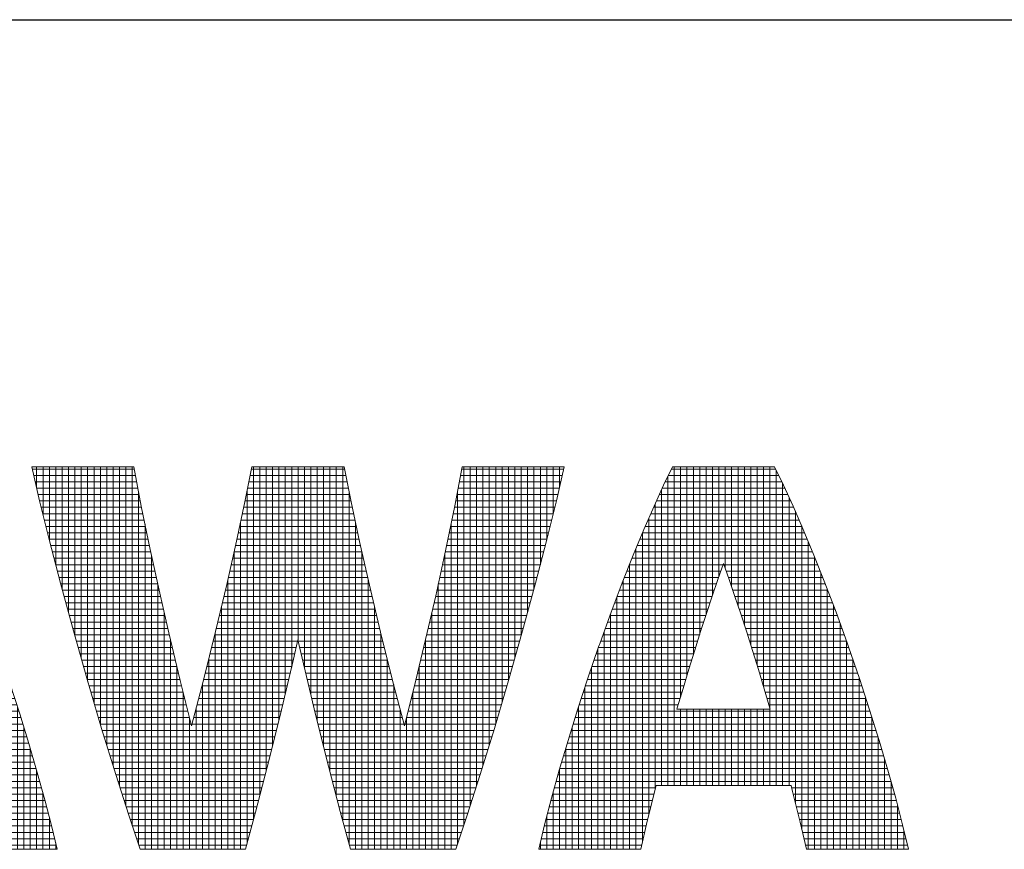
# Model space of a CAD drawing. Header units: millimetres. Extents: x 0 to 1300, y 0 to 891.
# Tile 4 of 141: x 532 to 578, y 51 to 90. Entities that reach past the tile are written whole.
import ezdxf

# ---------------------------------------------------------------- set-up
doc = ezdxf.new("R2010")
doc.units = ezdxf.units.MM
doc.header["$LTSCALE"] = 0.547069
doc.layers.add('NoLayerName_001', color=7, linetype='Continuous')

# ---------------------------------------------------------------- blocks, each defined once
blk = doc.blocks.new('*X152')
at = {"color": 2, "linetype": 'Continuous', "lineweight": 13}
for p, q in [((0, 5.966), (1.599, 5.966)), ((0.068, 5.672), (0.068, 6)), ((0.168, 5.253), (0.168, 6)), ((0.268, 4.847), (0.268, 6)), ((0.368, 4.461), (0.368, 6)), ((0.468, 4.079), (0.468, 6)), ((0.568, 3.711), (0.568, 6)), ((0.668, 3.346), (0.668, 6)), ((0.768, 2.993), (0.768, 6)), ((0.868, 2.64), (0.868, 6)), ((0.968, 2.301), (0.968, 6)), ((1.068, 1.961), (1.068, 6)), ((1.168, 1.633), (1.168, 6)), ((1.268, 1.307), (1.268, 6)), ((1.368, 0.989), (1.368, 6)), ((1.468, 0.676), (1.468, 6)), ((1.568, 0.371), (1.568, 6)), ((3.435, 5.966), (4.899, 5.966)), ((3.468, 0.46), (3.468, 6)), ((3.568, 0.838), (3.568, 6)), ((3.668, 1.222), (3.668, 6)), ((3.768, 1.621), (3.768, 6)), ((3.868, 2.023), (3.868, 6)), ((3.968, 2.44), (3.968, 6)), ((4.068, 2.859), (4.068, 6)), ((4.168, 3.281), (4.168, 6)), ((4.268, 2.853), (4.268, 6)), ((4.368, 2.433), (4.368, 6)), ((4.468, 2.017), (4.468, 6)), ((4.568, 1.615), (4.568, 6)), ((4.668, 1.217), (4.668, 6)), ((4.768, 0.833), (4.768, 6)), ((4.868, 0.455), (4.868, 6)), ((6.736, 5.966), (8.334, 5.966)), ((6.768, 0.376), (6.768, 6)), ((6.868, 0.681), (6.868, 6)), ((6.968, 0.993), (6.968, 6)), ((7.068, 1.311), (7.068, 6)), ((7.168, 1.637), (7.168, 6)), ((7.268, 1.966), (7.268, 6)), ((7.368, 2.305), (7.368, 6)), ((7.468, 2.645), (7.468, 6)), ((7.568, 2.998), (7.568, 6)), ((7.668, 3.351), (7.668, 6)), ((7.768, 3.716), (7.768, 6)), ((7.868, 4.084), (7.868, 6)), ((7.968, 4.466), (7.968, 6)), ((8.068, 4.852), (8.068, 6)), ((8.168, 5.259), (8.168, 6)), ((8.268, 5.679), (8.268, 6)), ((0.023, 5.866), (1.618, 5.866)), ((0.046, 5.766), (1.637, 5.766)), ((3.396, 5.766), (4.938, 5.766)), ((3.416, 5.866), (4.918, 5.866)), ((6.697, 5.766), (8.288, 5.766)), ((6.716, 5.866), (8.311, 5.866)), ((0.069, 5.666), (1.656, 5.666)), ((0.092, 5.566), (1.675, 5.566)), ((1.668, 0.073), (1.668, 5.605)), ((3.357, 5.566), (4.978, 5.566)), ((3.368, 0.095), (3.368, 5.623)), ((3.376, 5.666), (4.958, 5.666)), ((4.968, 0.089), (4.968, 5.616)), ((6.659, 5.566), (8.242, 5.566)), ((6.668, 0.077), (6.668, 5.612)), ((6.678, 5.666), (8.265, 5.666)), ((0.115, 5.466), (1.694, 5.466)), ((3.337, 5.466), (4.997, 5.466)), ((6.64, 5.466), (8.219, 5.466)), ((0.14, 5.366), (1.714, 5.366)), ((0.164, 5.266), (1.734, 5.266)), ((3.295, 5.266), (5.04, 5.266)), ((3.316, 5.366), (5.018, 5.366)), ((6.6, 5.266), (8.17, 5.266)), ((6.62, 5.366), (8.194, 5.366)), ((0.189, 5.166), (1.755, 5.166)), ((1.768, 0), (1.768, 5.103)), ((3.268, 0), (3.268, 5.14)), ((3.273, 5.166), (5.061, 5.166)), ((5.068, 0), (5.068, 5.133)), ((6.568, 0), (6.568, 5.109)), ((6.579, 5.166), (8.145, 5.166)), ((0.214, 5.066), (1.775, 5.066)), ((0.238, 4.966), (1.796, 4.966)), ((3.231, 4.966), (5.103, 4.966)), ((3.252, 5.066), (5.082, 5.066)), ((6.538, 4.966), (8.096, 4.966)), ((6.559, 5.066), (8.121, 5.066)), ((0.263, 4.866), (1.816, 4.866)), ((3.21, 4.866), (5.124, 4.866)), ((6.518, 4.866), (8.071, 4.866)), ((0.289, 4.766), (1.837, 4.766)), ((0.314, 4.666), (1.858, 4.666)), ((3.165, 4.666), (5.169, 4.666)), ((3.168, 0), (3.168, 4.678)), ((3.188, 4.766), (5.146, 4.766)), ((5.168, 0), (5.168, 4.672)), ((6.476, 4.666), (8.02, 4.666)), ((6.497, 4.766), (8.046, 4.766)), ((0.34, 4.566), (1.879, 4.566)), ((1.868, 0), (1.868, 4.62)), ((3.143, 4.566), (5.192, 4.566)), ((6.455, 4.566), (7.994, 4.566)), ((6.468, 0), (6.468, 4.627)), ((0.366, 4.466), (1.901, 4.466)), ((0.392, 4.366), (1.923, 4.366)), ((3.098, 4.366), (5.237, 4.366)), ((3.12, 4.466), (5.214, 4.466)), ((6.411, 4.366), (7.942, 4.366)), ((6.433, 4.466), (7.968, 4.466)), ((0.418, 4.266), (1.945, 4.266)), ((3.068, 0), (3.068, 4.234)), ((3.075, 4.266), (5.259, 4.266)), ((5.268, 0), (5.268, 4.228)), ((6.389, 4.266), (7.916, 4.266)), ((0.444, 4.166), (1.967, 4.166)), ((0.471, 4.066), (1.988, 4.066)), ((1.968, 0), (1.968, 4.161)), ((3.029, 4.066), (5.305, 4.066)), ((3.053, 4.166), (5.282, 4.166)), ((6.346, 4.066), (7.863, 4.066)), ((6.368, 0), (6.368, 4.167)), ((6.368, 4.166), (7.89, 4.166)), ((0.498, 3.966), (2.01, 3.966)), ((0.526, 3.866), (2.033, 3.866)), ((2.982, 3.866), (5.353, 3.866)), ((3.005, 3.966), (5.329, 3.966)), ((6.301, 3.866), (7.809, 3.866)), ((6.324, 3.966), (7.836, 3.966)), ((0.553, 3.766), (2.056, 3.766)), ((2.068, 0), (2.068, 3.714)), ((2.958, 3.766), (5.376, 3.766)), ((2.968, 0), (2.968, 3.808)), ((5.368, 0), (5.368, 3.803)), ((6.268, 0), (6.268, 3.72)), ((6.278, 3.766), (7.781, 3.766)), ((0.58, 3.666), (2.079, 3.666)), ((0.607, 3.566), (2.101, 3.566)), ((2.91, 3.566), (5.424, 3.566)), ((2.934, 3.666), (5.4, 3.666)), ((6.233, 3.566), (7.727, 3.566)), ((6.256, 3.666), (7.754, 3.666)), ((0.634, 3.466), (2.124, 3.466)), ((2.887, 3.466), (5.448, 3.466)), ((6.21, 3.466), (7.7, 3.466)), ((0.662, 3.366), (2.147, 3.366)), ((0.69, 3.266), (2.171, 3.266)), ((2.168, 0), (2.168, 3.281)), ((2.837, 3.266), (4.163, 3.266)), ((2.862, 3.366), (5.472, 3.366)), ((2.868, 0), (2.868, 3.389)), ((4.171, 3.266), (5.497, 3.266)), ((5.468, 0), (5.468, 3.384)), ((6.163, 3.266), (7.644, 3.266)), ((6.168, 0), (6.168, 3.287)), ((6.187, 3.366), (7.672, 3.366)), ((0.719, 3.166), (2.195, 3.166)), ((2.812, 3.166), (4.14, 3.166)), ((4.194, 3.166), (5.522, 3.166)), ((6.139, 3.166), (7.616, 3.166)), ((0.747, 3.066), (2.219, 3.066)), ((0.775, 2.966), (2.243, 2.966)), ((2.762, 2.966), (4.093, 2.966)), ((2.768, 0), (2.768, 2.988)), ((2.787, 3.066), (4.116, 3.066)), ((4.218, 3.066), (5.547, 3.066)), ((4.241, 2.966), (5.572, 2.966)), ((5.568, 0), (5.568, 2.983)), ((6.091, 2.966), (7.559, 2.966)), ((6.115, 3.066), (7.587, 3.066)), ((0.804, 2.866), (2.267, 2.866)), ((2.268, 0), (2.268, 2.863)), ((2.737, 2.866), (4.069, 2.866)), ((4.265, 2.866), (5.597, 2.866)), ((6.067, 2.866), (7.531, 2.866)), ((6.068, 0), (6.068, 2.869)), ((0.832, 2.766), (2.291, 2.766)), ((0.86, 2.666), (2.315, 2.666)), ((2.688, 2.666), (4.022, 2.666)), ((2.712, 2.766), (4.046, 2.766)), ((4.288, 2.766), (5.622, 2.766)), ((4.312, 2.666), (5.647, 2.666)), ((6.019, 2.666), (7.474, 2.666)), ((6.043, 2.766), (7.502, 2.766)), ((0.889, 2.566), (2.34, 2.566)), ((2.662, 2.566), (3.998, 2.566)), ((2.668, 0), (2.668, 2.59)), ((4.336, 2.566), (5.673, 2.566)), ((5.668, 0), (5.668, 2.585)), ((5.994, 2.566), (7.445, 2.566)), ((0.919, 2.466), (2.365, 2.466)), ((0.948, 2.366), (2.39, 2.366)), ((2.368, 0), (2.368, 2.455)), ((2.609, 2.366), (3.95, 2.366)), ((2.635, 2.466), (3.974, 2.466)), ((4.36, 2.466), (5.699, 2.466)), ((4.384, 2.366), (5.725, 2.366)), ((5.944, 2.366), (7.386, 2.366)), ((5.968, 0), (5.968, 2.46)), ((5.969, 2.466), (7.415, 2.466)), ((0.978, 2.266), (2.415, 2.266)), ((1.007, 2.166), (2.44, 2.166)), ((2.557, 2.166), (3.903, 2.166)), ((2.568, 0), (2.568, 2.207)), ((2.583, 2.266), (3.927, 2.266)), ((4.407, 2.266), (5.751, 2.266)), ((4.431, 2.166), (5.777, 2.166)), ((5.768, 0), (5.768, 2.202)), ((5.894, 2.166), (7.327, 2.166)), ((5.919, 2.266), (7.356, 2.266)), ((1.037, 2.066), (2.466, 2.066)), ((2.468, 0), (2.468, 2.058)), ((2.531, 2.066), (3.879, 2.066)), ((4.456, 2.066), (5.803, 2.066)), ((5.868, 0), (5.868, 2.062)), ((5.869, 2.066), (7.297, 2.066)), ((1.066, 1.966), (2.491, 1.966)), ((1.096, 1.866), (3.829, 1.866)), ((2.505, 1.966), (3.854, 1.966)), ((4.48, 1.966), (5.829, 1.966)), ((4.505, 1.866), (7.238, 1.866)), ((5.844, 1.966), (7.268, 1.966)), ((1.127, 1.766), (3.804, 1.766)), ((4.53, 1.766), (7.207, 1.766)), ((1.157, 1.666), (3.779, 1.666)), ((1.188, 1.566), (3.754, 1.566)), ((4.555, 1.666), (7.177, 1.666)), ((4.58, 1.566), (7.146, 1.566)), ((1.219, 1.466), (3.729, 1.466)), ((4.605, 1.466), (7.115, 1.466)), ((1.25, 1.366), (3.704, 1.366)), ((1.28, 1.266), (3.679, 1.266)), ((4.63, 1.366), (7.085, 1.366)), ((4.655, 1.266), (7.054, 1.266)), ((1.311, 1.166), (3.653, 1.166)), ((4.681, 1.166), (7.023, 1.166)), ((1.343, 1.066), (3.627, 1.066)), ((1.375, 0.966), (3.601, 0.966)), ((4.707, 1.066), (6.991, 1.066)), ((4.733, 0.966), (6.959, 0.966)), ((1.407, 0.866), (3.575, 0.866)), ((4.759, 0.866), (6.927, 0.866)), ((1.439, 0.766), (3.549, 0.766)), ((1.471, 0.666), (3.523, 0.666)), ((4.785, 0.766), (6.895, 0.766)), ((4.811, 0.666), (6.863, 0.666)), ((1.503, 0.566), (3.497, 0.566)), ((1.536, 0.466), (3.469, 0.466)), ((4.837, 0.566), (6.831, 0.566)), ((4.865, 0.466), (6.798, 0.466)), ((1.569, 0.366), (3.442, 0.366)), ((4.892, 0.366), (6.765, 0.366)), ((1.603, 0.266), (3.415, 0.266)), ((1.636, 0.166), (3.387, 0.166)), ((4.919, 0.266), (6.731, 0.266)), ((4.947, 0.166), (6.698, 0.166)), ((1.67, 0.066), (3.36, 0.066)), ((4.974, 0.066), (6.664, 0.066))]:
    blk.add_line(p, q, dxfattribs=at)
blk = doc.blocks.new('*X155')
at = {"color": 2, "linetype": 'Continuous', "lineweight": 13}
for p, q in [((1.936, 0.999), (1.936, 5.95)), ((1.944, 5.966), (3.577, 5.966)), ((2.036, 2.223), (2.036, 6)), ((2.136, 2.563), (2.136, 6)), ((2.236, 2.893), (2.236, 6)), ((2.336, 3.214), (2.336, 6)), ((2.436, 3.527), (2.436, 6)), ((2.536, 3.831), (2.536, 6)), ((2.636, 4.127), (2.636, 6)), ((2.736, 4.415), (2.736, 6)), ((2.836, 4.268), (2.836, 6)), ((2.936, 3.977), (2.936, 6)), ((3.036, 3.677), (3.036, 6)), ((3.136, 3.368), (3.136, 6)), ((3.236, 3.05), (3.236, 6)), ((3.336, 2.724), (3.336, 6)), ((3.436, 2.389), (3.436, 6)), ((3.536, 0.999), (3.536, 6)), ((1.836, 0.999), (1.836, 5.744)), ((1.847, 5.766), (3.674, 5.766)), ((1.895, 5.866), (3.625, 5.866)), ((3.636, 0.999), (3.636, 5.844)), ((1.754, 5.566), (3.767, 5.566)), ((1.8, 5.666), (3.721, 5.666)), ((3.736, 0.999), (3.736, 5.634)), ((1.708, 5.466), (3.813, 5.466)), ((1.736, 0.999), (1.736, 5.528)), ((3.836, 0.935), (3.836, 5.416)), ((1.619, 5.266), (3.902, 5.266)), ((1.636, 0.739), (1.636, 5.306)), ((1.662, 5.366), (3.858, 5.366)), ((1.575, 5.166), (3.946, 5.166)), ((3.936, 0.531), (3.936, 5.189)), ((1.489, 4.966), (4.032, 4.966)), ((1.531, 5.066), (3.989, 5.066)), ((1.536, 0.328), (1.536, 5.078)), ((4.036, 0.105), (4.036, 4.956)), ((1.436, 0), (1.436, 4.839)), ((1.447, 4.866), (4.073, 4.866)), ((1.364, 4.666), (4.157, 4.666)), ((1.405, 4.766), (4.115, 4.766)), ((4.136, 0), (4.136, 4.716)), ((1.324, 4.566), (4.197, 4.566)), ((1.336, 0), (1.336, 4.597)), ((1.236, 0), (1.236, 4.346)), ((1.244, 4.366), (2.719, 4.366)), ((1.284, 4.466), (2.754, 4.466)), ((2.766, 4.466), (4.236, 4.466)), ((2.801, 4.366), (4.276, 4.366)), ((4.236, 0), (4.236, 4.468)), ((1.204, 4.266), (2.684, 4.266)), ((2.836, 4.266), (4.316, 4.266)), ((4.336, 0), (4.336, 4.216)), ((1.128, 4.066), (2.615, 4.066)), ((1.136, 0), (1.136, 4.088)), ((1.166, 4.166), (2.649, 4.166)), ((2.871, 4.166), (4.355, 4.166)), ((2.905, 4.066), (4.393, 4.066)), ((1.051, 3.866), (2.548, 3.866)), ((1.09, 3.966), (2.581, 3.966)), ((2.939, 3.966), (4.431, 3.966)), ((2.973, 3.866), (4.469, 3.866)), ((4.436, 0), (4.436, 3.953)), ((1.014, 3.766), (2.514, 3.766)), ((1.036, 0), (1.036, 3.826)), ((3.006, 3.766), (4.507, 3.766)), ((0.936, 0), (0.936, 3.553)), ((0.941, 3.566), (2.449, 3.566)), ((0.977, 3.666), (2.481, 3.666)), ((3.039, 3.666), (4.543, 3.666)), ((3.072, 3.566), (4.579, 3.566)), ((4.536, 0), (4.536, 3.686)), ((0.905, 3.466), (2.416, 3.466)), ((3.104, 3.466), (4.616, 3.466)), ((4.636, 0), (4.636, 3.412)), ((0.832, 3.266), (2.352, 3.266)), ((0.836, 0), (0.836, 3.276)), ((0.868, 3.366), (2.384, 3.366)), ((3.136, 3.366), (4.652, 3.366)), ((3.168, 3.266), (4.688, 3.266)), ((0.797, 3.166), (2.321, 3.166)), ((3.2, 3.166), (4.723, 3.166)), ((4.736, 0), (4.736, 3.13)), ((0.728, 2.966), (2.259, 2.966)), ((0.736, 0), (0.736, 2.989)), ((0.762, 3.066), (2.29, 3.066)), ((3.231, 3.066), (4.758, 3.066)), ((3.262, 2.966), (4.792, 2.966)), ((0.694, 2.866), (2.228, 2.866)), ((3.293, 2.866), (4.826, 2.866)), ((4.836, 0), (4.836, 2.838)), ((0.626, 2.666), (2.167, 2.666)), ((0.636, 0), (0.636, 2.695)), ((0.66, 2.766), (2.197, 2.766)), ((3.323, 2.766), (4.86, 2.766)), ((3.353, 2.666), (4.894, 2.666)), ((0.593, 2.566), (2.137, 2.566)), ((3.383, 2.566), (4.928, 2.566)), ((4.936, 0), (4.936, 2.541)), ((0.528, 2.366), (2.078, 2.366)), ((0.536, 0), (0.536, 2.391)), ((0.56, 2.466), (2.107, 2.466)), ((3.413, 2.466), (4.96, 2.466)), ((3.442, 2.366), (4.993, 2.366)), ((0.463, 2.166), (5.058, 2.166)), ((0.495, 2.266), (2.049, 2.266)), ((2.036, 0.999), (2.036, 2.199)), ((2.136, 0.999), (2.136, 2.199)), ((2.236, 0.999), (2.236, 2.199)), ((2.336, 0.999), (2.336, 2.199)), ((2.436, 0.999), (2.436, 2.199)), ((2.536, 0.999), (2.536, 2.199)), ((2.636, 0.999), (2.636, 2.199)), ((2.736, 0.999), (2.736, 2.199)), ((2.836, 0.999), (2.836, 2.199)), ((2.936, 0.999), (2.936, 2.199)), ((3.036, 0.999), (3.036, 2.199)), ((3.136, 0.999), (3.136, 2.199)), ((3.236, 0.999), (3.236, 2.199)), ((3.336, 0.999), (3.336, 2.199)), ((3.436, 0.999), (3.436, 2.199)), ((3.472, 2.266), (5.025, 2.266)), ((5.036, 0), (5.036, 2.233)), ((0.431, 2.066), (5.089, 2.066)), ((0.436, 0), (0.436, 2.081)), ((0.37, 1.866), (5.151, 1.866)), ((0.401, 1.966), (5.12, 1.966)), ((5.136, 0), (5.136, 1.914)), ((0.336, 0), (0.336, 1.757)), ((0.339, 1.766), (5.182, 1.766)), ((0.279, 1.566), (5.242, 1.566)), ((0.308, 1.666), (5.213, 1.666)), ((5.236, 0), (5.236, 1.587)), ((0.236, 0.055), (0.236, 1.421)), ((0.249, 1.466), (5.271, 1.466)), ((0.191, 1.266), (5.33, 1.266)), ((0.22, 1.366), (5.3, 1.366)), ((5.336, 0), (5.336, 1.245)), ((0.162, 1.166), (5.358, 1.166)), ((0.107, 0.966), (1.693, 0.966)), ((0.134, 1.066), (5.386, 1.066)), ((0.136, 0.272), (0.136, 1.072)), ((3.828, 0.966), (5.414, 0.966)), ((0.079, 0.866), (1.667, 0.866)), ((3.853, 0.866), (5.441, 0.866)), ((5.436, 0), (5.436, 0.886)), ((0.026, 0.666), (1.618, 0.666)), ((0.036, 0.477), (0.036, 0.705)), ((0.052, 0.766), (1.643, 0.766)), ((3.878, 0.766), (5.469, 0.766)), ((3.902, 0.666), (5.495, 0.666)), ((0, 0.566), (1.593, 0.566)), ((0.041, 0.466), (1.569, 0.466)), ((3.927, 0.566), (5.52, 0.566)), ((3.952, 0.466), (5.546, 0.466)), ((5.536, 0), (5.536, 0.506)), ((0.09, 0.366), (1.545, 0.366)), ((3.976, 0.366), (5.572, 0.366)), ((0.139, 0.266), (1.522, 0.266)), ((0.186, 0.166), (1.499, 0.166)), ((3.999, 0.266), (5.596, 0.266)), ((4.022, 0.166), (5.62, 0.166)), ((0.231, 0.066), (1.476, 0.066)), ((4.045, 0.066), (5.644, 0.066)), ((5.636, 0), (5.636, 0.101))]:
    blk.add_line(p, q, dxfattribs=at)
blk = doc.blocks.new('*X156')
at = {"color": 2, "linetype": 'Continuous', "lineweight": 13}
for p, q in [((2.068, 5.966), (3.7, 5.966)), ((2.11, 1), (2.11, 6)), ((2.21, 2.395), (2.21, 6)), ((2.31, 2.73), (2.31, 6)), ((2.41, 3.056), (2.41, 6)), ((2.51, 3.373), (2.51, 6)), ((2.61, 3.682), (2.61, 6)), ((2.71, 3.982), (2.71, 6)), ((2.81, 4.273), (2.81, 6)), ((2.91, 4.41), (2.91, 6)), ((3.01, 4.122), (3.01, 6)), ((3.11, 3.826), (3.11, 6)), ((3.21, 3.522), (3.21, 6)), ((3.31, 3.209), (3.31, 6)), ((3.41, 2.887), (3.41, 6)), ((3.51, 2.557), (3.51, 6)), ((3.61, 2.217), (3.61, 6)), ((3.71, 1), (3.71, 5.946)), ((1.97, 5.766), (3.797, 5.766)), ((2.01, 1), (2.01, 5.847)), ((2.019, 5.866), (3.749, 5.866)), ((3.81, 1), (3.81, 5.74)), ((1.877, 5.566), (3.89, 5.566)), ((1.91, 1), (1.91, 5.637)), ((1.923, 5.666), (3.844, 5.666)), ((1.81, 0.941), (1.81, 5.42)), ((1.831, 5.466), (3.936, 5.466)), ((3.91, 1), (3.91, 5.524)), ((1.742, 5.266), (4.025, 5.266)), ((1.786, 5.366), (3.982, 5.366)), ((4.01, 0.732), (4.01, 5.303)), ((1.698, 5.166), (4.069, 5.166)), ((1.71, 0.538), (1.71, 5.192)), ((1.61, 0.113), (1.61, 4.96)), ((1.612, 4.966), (4.155, 4.966)), ((1.655, 5.066), (4.113, 5.066)), ((4.11, 0.32), (4.11, 5.073)), ((1.571, 4.866), (4.197, 4.866)), ((4.21, 0), (4.21, 4.835)), ((1.488, 4.666), (4.28, 4.666)), ((1.51, 0), (1.51, 4.719)), ((1.529, 4.766), (4.238, 4.766)), ((1.447, 4.566), (4.32, 4.566)), ((4.31, 0), (4.31, 4.593)), ((1.368, 4.366), (2.843, 4.366)), ((1.407, 4.466), (2.878, 4.466)), ((1.41, 0), (1.41, 4.472)), ((2.89, 4.466), (4.36, 4.466)), ((2.925, 4.366), (4.4, 4.366)), ((4.41, 0), (4.41, 4.341)), ((1.31, 0), (1.31, 4.22)), ((1.328, 4.266), (2.807, 4.266)), ((2.96, 4.266), (4.439, 4.266)), ((1.251, 4.066), (2.739, 4.066)), ((1.289, 4.166), (2.773, 4.166)), ((2.995, 4.166), (4.479, 4.166)), ((3.029, 4.066), (4.516, 4.066)), ((4.51, 0), (4.51, 4.084)), ((1.175, 3.866), (2.671, 3.866)), ((1.21, 0), (1.21, 3.957)), ((1.213, 3.966), (2.704, 3.966)), ((3.063, 3.966), (4.554, 3.966)), ((3.096, 3.866), (4.592, 3.866)), ((1.137, 3.766), (2.638, 3.766)), ((3.13, 3.766), (4.63, 3.766)), ((4.61, 0), (4.61, 3.82)), ((1.064, 3.566), (2.572, 3.566)), ((1.101, 3.666), (2.605, 3.666)), ((1.11, 0), (1.11, 3.692)), ((3.163, 3.666), (4.667, 3.666)), ((3.195, 3.566), (4.703, 3.566)), ((1.01, 0), (1.01, 3.415)), ((1.028, 3.466), (2.54, 3.466)), ((3.228, 3.466), (4.739, 3.466)), ((4.71, 0), (4.71, 3.548)), ((0.956, 3.266), (2.476, 3.266)), ((0.992, 3.366), (2.507, 3.366)), ((3.26, 3.366), (4.775, 3.366)), ((3.291, 3.266), (4.812, 3.266)), ((4.81, 0), (4.81, 3.271)), ((0.91, 0), (0.91, 3.135)), ((0.921, 3.166), (2.444, 3.166)), ((3.323, 3.166), (4.847, 3.166)), ((0.852, 2.966), (2.382, 2.966)), ((0.886, 3.066), (2.413, 3.066)), ((3.354, 3.066), (4.881, 3.066)), ((3.385, 2.966), (4.915, 2.966)), ((4.91, 0), (4.91, 2.983)), ((0.81, 0), (0.81, 2.843)), ((0.818, 2.866), (2.351, 2.866)), ((3.416, 2.866), (4.95, 2.866)), ((0.749, 2.666), (2.29, 2.666)), ((0.783, 2.766), (2.321, 2.766)), ((3.447, 2.766), (4.984, 2.766)), ((3.477, 2.666), (5.018, 2.666)), ((5.01, 0), (5.01, 2.692)), ((0.71, 0), (0.71, 2.545)), ((0.717, 2.566), (2.26, 2.566)), ((3.507, 2.566), (5.051, 2.566)), ((0.651, 2.366), (2.201, 2.366)), ((0.684, 2.466), (2.231, 2.466)), ((3.537, 2.466), (5.083, 2.466)), ((3.566, 2.366), (5.116, 2.366)), ((5.11, 0), (5.11, 2.386)), ((0.586, 2.166), (5.181, 2.166)), ((0.61, 0), (0.61, 2.239)), ((0.619, 2.266), (2.172, 2.266)), ((2.21, 1), (2.21, 2.2)), ((2.31, 1), (2.31, 2.2)), ((2.41, 1), (2.41, 2.2)), ((2.51, 1), (2.51, 2.2)), ((2.61, 1), (2.61, 2.2)), ((2.71, 1), (2.71, 2.2)), ((2.81, 1), (2.81, 2.2)), ((2.91, 1), (2.91, 2.2)), ((3.01, 1), (3.01, 2.2)), ((3.11, 1), (3.11, 2.2)), ((3.21, 1), (3.21, 2.2)), ((3.31, 1), (3.31, 2.2)), ((3.41, 1), (3.41, 2.2)), ((3.51, 1), (3.51, 2.2)), ((3.595, 2.266), (5.149, 2.266)), ((3.61, 1), (3.61, 2.2)), ((0.555, 2.066), (5.212, 2.066)), ((5.21, 0), (5.21, 2.074)), ((0.493, 1.866), (5.274, 1.866)), ((0.51, 0), (0.51, 1.919)), ((0.524, 1.966), (5.243, 1.966)), ((0.462, 1.766), (5.305, 1.766)), ((5.31, 0), (5.31, 1.753)), ((0.402, 1.566), (5.365, 1.566)), ((0.41, 0), (0.41, 1.591)), ((0.432, 1.666), (5.336, 1.666)), ((0.373, 1.466), (5.395, 1.466)), ((5.41, 0), (5.41, 1.415)), ((0.31, 0), (0.31, 1.252)), ((0.314, 1.266), (5.453, 1.266)), ((0.343, 1.366), (5.424, 1.366)), ((0.286, 1.166), (5.482, 1.166)), ((0.23, 0.966), (1.816, 0.966)), ((0.258, 1.066), (5.509, 1.066)), ((3.951, 0.966), (5.537, 0.966)), ((5.51, 0), (5.51, 1.065)), ((0.203, 0.866), (1.791, 0.866)), ((0.21, 0), (0.21, 0.891)), ((3.977, 0.866), (5.565, 0.866)), ((0.15, 0.666), (1.742, 0.666)), ((0.176, 0.766), (1.766, 0.766)), ((4.001, 0.766), (5.592, 0.766)), ((4.026, 0.666), (5.618, 0.666)), ((5.61, 0), (5.61, 0.698)), ((0.098, 0.466), (1.692, 0.466)), ((0.11, 0), (0.11, 0.512)), ((0.124, 0.566), (1.717, 0.566)), ((4.051, 0.566), (5.644, 0.566)), ((4.075, 0.466), (5.67, 0.466)), ((0.072, 0.366), (1.668, 0.366)), ((4.099, 0.366), (5.695, 0.366)), ((0.024, 0.166), (1.622, 0.166)), ((0.048, 0.266), (1.645, 0.266)), ((4.122, 0.266), (5.719, 0.266)), ((4.145, 0.166), (5.744, 0.166)), ((5.71, 0), (5.71, 0.307)), ((0, 0.066), (1.599, 0.066)), ((0.01, 0), (0.01, 0.107)), ((4.168, 0.066), (5.768, 0.066))]:
    blk.add_line(p, q, dxfattribs=at)

msp = doc.modelspace()

# ---------------------------------------------------------------- linework, layer by layer
at = {"layer": 'NoLayerName_001', "color": 7, "linetype": 'Continuous', "lineweight": 25}
for p in [(75, 90), (495, 90)]:
    msp.add_line(p, (1230, 90), dxfattribs=at)
at = {"layer": 'NoLayerName_001', "color": 2, "linetype": 'Continuous', "lineweight": 13}
for p, q in [((537.4224, 68.9495), (532.6229, 68.9495)), ((532.6229, 68.9495), (532.9894, 67.3603)), ((537.7762, 67.1026), (537.4224, 68.9495)), ((542.9722, 68.9495), (542.6497, 67.3134)), ((547.3224, 68.9495), (542.9722, 68.9495)), ((547.6467, 67.3061), (547.3224, 68.9495)), ((552.8722, 68.9495), (552.5199, 67.1097)), ((557.6717, 68.9495), (552.8722, 68.9495)), ((557.3052, 67.3603), (557.6717, 68.9495)), ((562.7718, 68.9495), (562.3514, 68.0837)), ((567.5717, 68.9495), (562.7718, 68.9495)), ((567.9923, 68.0828), (567.5717, 68.9495)), ((562.3514, 68.0837), (561.9006, 67.1024)), ((568.4434, 67.1005), (567.9923, 68.0828)), ((532.9894, 67.3603), (533.4392, 65.5291)), ((542.6497, 67.3134), (542.2567, 65.4588)), ((548.0415, 65.4443), (547.6467, 67.3061)), ((556.8554, 65.5291), (557.3052, 67.3603)), ((538.195, 65.0605), (537.7762, 67.1026)), ((552.5199, 67.1097), (552.1024, 65.0729)), ((561.9006, 67.1024), (561.4227, 66.0067)), ((568.9218, 66.0037), (568.4434, 67.1005)), ((561.4227, 66.0067), (560.9224, 64.8024)), ((569.4225, 64.7982), (568.9218, 66.0037)), ((533.4392, 65.5291), (533.9715, 63.4744)), ((542.2567, 65.4588), (541.7946, 63.4067)), ((548.5051, 63.3867), (548.0415, 65.4443)), ((556.3231, 63.4744), (556.8554, 65.5291)), ((538.6711, 62.8727), (538.195, 65.0605)), ((552.1024, 65.0729), (551.6268, 62.8869)), ((560.9224, 64.8024), (560.4063, 63.5002)), ((564.9071, 63.6483), (565.1715, 64.4009)), ((565.1715, 64.4009), (565.4376, 63.6428)), ((569.9389, 63.4948), (569.4225, 64.7982)), ((533.9715, 63.4744), (534.5778, 61.2403)), ((555.7168, 61.2403), (556.3231, 63.4744)), ((560.4063, 63.5002), (559.8824, 62.1159)), ((564.6377, 62.8613), (564.9071, 63.6483)), ((565.4376, 63.6428), (565.7085, 62.8507)), ((570.4632, 62.1094), (569.9389, 63.4948)), ((541.7946, 63.4067), (541.2703, 61.2001)), ((549.0301, 61.1781), (548.5051, 63.3867)), ((539.0685, 61.1327), (538.6711, 62.8727)), ((551.6268, 62.8869), (551.2328, 61.1609)), ((564.3646, 62.0423), (564.6377, 62.8613)), ((565.7085, 62.8507), (565.9829, 62.0274)), ((559.8824, 62.1159), (559.3598, 60.6702)), ((570.986, 60.6628), (570.4632, 62.1094)), ((564.089, 61.1947), (564.3646, 62.0423)), ((565.9829, 62.0274), (566.2594, 61.1765)), ((534.5778, 61.2403), (535.2402, 58.9011)), ((541.2703, 61.2001), (540.6982, 58.9069)), ((549.6016, 58.8885), (549.0301, 61.1781)), ((551.2328, 61.1609), (550.6948, 58.9089)), ((555.0544, 58.9011), (555.7168, 61.2403)), ((563.8125, 60.3224), (564.089, 61.1947)), ((566.2594, 61.1765), (566.5363, 60.3022)), ((539.604, 58.8932), (539.0685, 61.1327)), ((544.9369, 59.8956), (545.1471, 60.804)), ((545.1471, 60.804), (545.3461, 59.9435)), ((559.2931, 60.481), (558.7848, 58.9989)), ((559.3598, 60.6702), (559.2931, 60.481)), ((563.5368, 59.4303), (563.8125, 60.3224)), ((566.5363, 60.3022), (566.8119, 59.4098)), ((571.0507, 60.4793), (570.986, 60.6628)), ((571.559, 58.997), (571.0507, 60.4793)), ((544.3075, 57.2528), (544.9369, 59.8956)), ((545.3461, 59.9435), (545.9757, 57.2988)), ((563.2637, 58.524), (563.5368, 59.4303)), ((566.8119, 59.4098), (567.0843, 58.505)), ((535.2402, 58.9011), (535.9062, 56.6412)), ((540.1392, 56.7655), (539.604, 58.8932)), ((540.6982, 58.9069), (540.1392, 56.7655)), ((550.1562, 56.7655), (549.6016, 58.8885)), ((550.6948, 58.9089), (550.1562, 56.7655)), ((554.3884, 56.6412), (555.0544, 58.9011)), ((558.7848, 58.9989), (558.3023, 57.5225)), ((572.0416, 57.5205), (571.559, 58.997)), ((532.0531, 57.3291), (531.5878, 58.7632)), ((562.9953, 57.6096), (563.2637, 58.524)), ((567.0843, 58.505), (567.3515, 57.5941)), ((558.3023, 57.5225), (557.853, 56.0762)), ((562.9781, 57.5501), (562.9953, 57.6096)), ((567.3642, 57.5501), (562.9781, 57.5501)), ((567.3515, 57.5941), (567.3642, 57.5501)), ((572.4908, 56.0744), (572.0416, 57.5205)), ((532.4863, 55.9261), (532.0531, 57.3291)), ((543.703, 54.8226), (544.3075, 57.2528)), ((545.9757, 57.2988), (546.583, 54.856)), ((535.9062, 56.6412), (536.5715, 54.472)), ((553.7231, 54.472), (554.3884, 56.6412)), ((557.853, 56.0762), (557.4425, 54.6809)), ((572.9013, 54.6794), (572.4908, 56.0744)), ((532.8824, 54.5733), (532.4863, 55.9261)), ((543.1521, 52.7059), (543.703, 54.8226)), ((546.583, 54.856), (547.1381, 52.7221)), ((557.4425, 54.6809), (557.0745, 53.3537)), ((573.2692, 53.3527), (572.9013, 54.6794)), ((533.238, 53.286), (532.8824, 54.5733)), ((536.5715, 54.472), (537.1836, 52.5587)), ((553.111, 52.5587), (553.7231, 54.472)), ((561.5796, 52.2807), (561.9464, 53.7616)), ((561.9464, 53.7616), (561.9946, 53.9499)), ((561.9946, 53.9499), (568.3485, 53.9499)), ((568.3485, 53.9499), (568.4197, 53.6715)), ((533.5513, 52.0756), (533.238, 53.286)), ((557.0745, 53.3537), (556.751, 52.1072)), ((568.4197, 53.6715), (568.775, 52.2336)), ((573.5926, 52.1067), (573.2692, 53.3527)), ((537.1836, 52.5587), (537.7225, 50.9499)), ((542.6717, 50.9499), (543.1521, 52.7059)), ((547.1381, 52.7221), (547.6225, 50.9499)), ((552.5721, 50.9499), (553.111, 52.5587)), ((533.8221, 50.9499), (533.5513, 52.0756)), ((556.751, 52.1072), (556.4725, 50.9499)), ((561.2711, 50.9499), (561.5796, 52.2807)), ((568.775, 52.2336), (569.0711, 50.9499)), ((573.871, 50.9499), (573.5926, 52.1067)), ((529.0222, 50.9499), (533.8221, 50.9499)), ((537.7225, 50.9499), (542.6717, 50.9499)), ((547.6225, 50.9499), (552.5721, 50.9499)), ((556.4725, 50.9499), (561.2711, 50.9499)), ((569.0711, 50.9499), (573.871, 50.9499))]:
    msp.add_line(p, q, dxfattribs=at)

# ---------------------------------------------------------------- block references
at = {"layer": 'NoLayerName_001', "xscale": 3, "yscale": 3, "zscale": 3}
for name, p in [('*X155', (516.8417, 50.9499)), ('*X152', (532.6461, 50.9499)), ('*X156', (556.5204, 50.9499))]:
    msp.add_blockref(name, p, dxfattribs=at)

doc.saveas('drawing.dxf')
